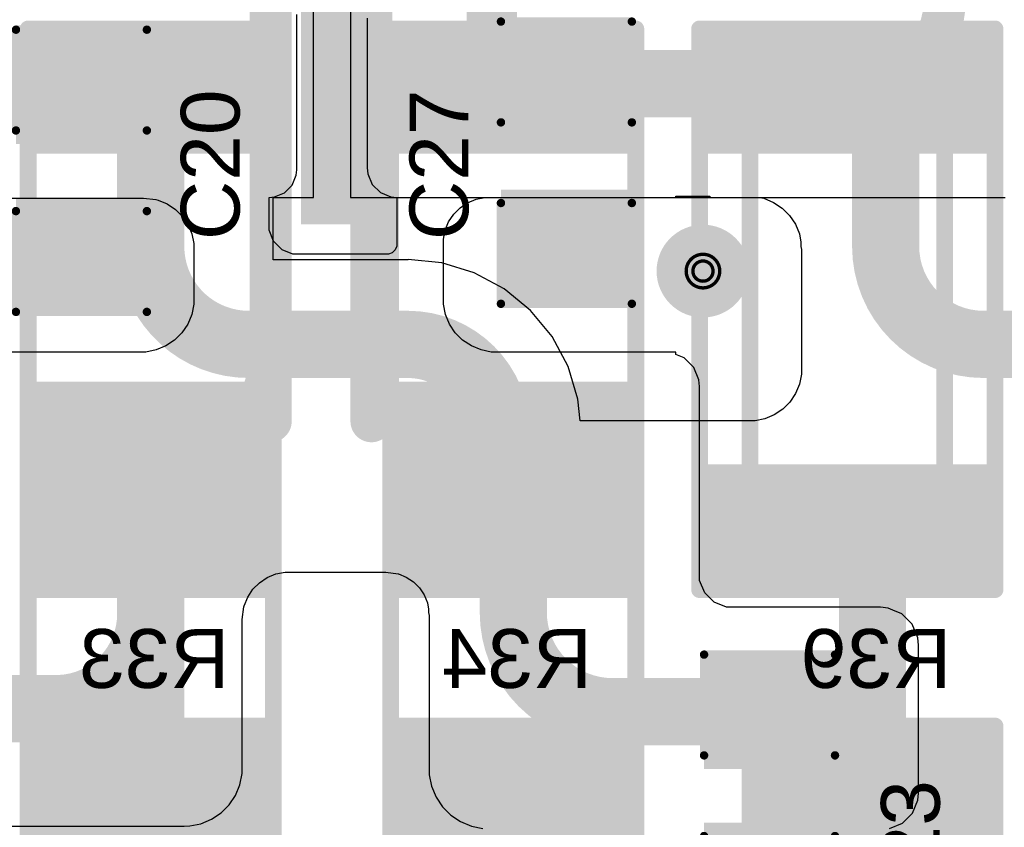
# Model space of a CAD drawing. Header units: inches. Extents: x 0 to 11.2, y -0.2 to 5.5.
# Tile 46 of 57: x 1.984 to 2.571, y 1.772 to 2.253. Entities that reach past the tile are written whole.
import ezdxf

# ---------------------------------------------------------------- set-up
doc = ezdxf.new("R2010")
doc.units = ezdxf.units.IN
doc.header["$MEASUREMENT"] = 0
for name, color, linetype in [('Bottom Layer', 5, 'Continuous'), ('Bottom Overlay', 54, 'Continuous'), ('Bottom Paste', 16, 'Continuous'), ('Bottom Solder', 6, 'Continuous'), ('Drill Drawing', 1, 'Continuous'), ('Top Layer', 1, 'Continuous'), ('Top Overlay', 2, 'Continuous'), ('Top Paste', 8, 'Continuous'), ('Top Solder', 216, 'Continuous'), ('Via Holes', 16, 'Continuous')]:
    doc.layers.add(name, color=color, linetype=linetype)
doc.styles.add('Arial', font='txt', dxfattribs={"height": 0.2})

# ---------------------------------------------------------------- blocks, each defined once
blk = doc.blocks.new('RES_2512_12')
at = {"layer": 'Top Layer'}
for points in [[(-0.15944875, 0.06692915), (-0.09645665, 0.06692915), (-0.09645665, -0.06692915), (-0.15944875, -0.06692915)], [(0.09645675, 0.06692915), (0.15944885, 0.06692915), (0.15944885, -0.06692915), (0.09645675, -0.06692915)]]:
    blk.add_hatch(color=1, dxfattribs=at).paths.add_polyline_path(points)
at = {"layer": 'Top Paste'}
for points in [[(-0.15944875, 0.06692915), (-0.09645665, 0.06692915), (-0.09645665, -0.06692915), (-0.15944875, -0.06692915)], [(0.09645675, 0.06692915), (0.15944885, 0.06692915), (0.15944885, -0.06692915), (0.09645675, -0.06692915)]]:
    blk.add_hatch(color=8, dxfattribs=at).paths.add_polyline_path(points)
at = {"layer": 'Top Solder'}
for points in [[(-0.16344875, 0.07092915), (-0.09245665, 0.07092915), (-0.09245665, -0.07092915), (-0.16344875, -0.07092915)], [(0.09245675, 0.07092915), (0.16344885, 0.07092915), (0.16344885, -0.07092915), (0.09245675, -0.07092915)]]:
    blk.add_hatch(color=216, dxfattribs=at).paths.add_polyline_path(points)
at = {"layer": 'Top Overlay', "const_width": 0.01}
for points in [[(-0.167, 0.073), (-0.167, -0.073)], [(-0.167, 0.073), (0.1667936, 0.073)], [(0.1667936, 0.073), (0.1667936, -0.073)], [(-0.167, -0.073), (0.1667936, -0.073)]]:
    blk.add_lwpolyline(points, dxfattribs=at)
at = {"layer": 'Top Overlay', "const_width": 0.005}
for points in [[(-0.1695, 0.073, 1), (-0.1645, 0.073, 1)], [(-0.1695, 0.073, 1), (-0.1645, 0.073, 1)], [(0.1642936, 0.073, 1), (0.1692936, 0.073, 1)], [(0.1642936, 0.073, 1), (0.1692936, 0.073, 1)], [(-0.1695, -0.073, 1), (-0.1645, -0.073, 1)], [(-0.1695, -0.073, 1), (-0.1645, -0.073, 1)], [(0.1642936, -0.073, 1), (0.1692936, -0.073, 1)], [(0.1642936, -0.073, 1), (0.1692936, -0.073, 1)]]:
    blk.add_lwpolyline(points, format="xyb", close=True, dxfattribs=at)
blk = doc.blocks.new('RES_2512_B_15')
at = {"layer": 'Bottom Layer'}
for points in [[(-0.15944875, 0.06692915), (-0.09645665, 0.06692915), (-0.09645665, -0.06692915), (-0.15944875, -0.06692915)], [(0.09645675, 0.06692915), (0.15944885, 0.06692915), (0.15944885, -0.06692915), (0.09645675, -0.06692915)]]:
    blk.add_hatch(color=5, dxfattribs=at).paths.add_polyline_path(points)
at = {"layer": 'Bottom Paste'}
for points in [[(-0.15944875, 0.06692915), (-0.09645665, 0.06692915), (-0.09645665, -0.06692915), (-0.15944875, -0.06692915)], [(0.09645675, 0.06692915), (0.15944885, 0.06692915), (0.15944885, -0.06692915), (0.09645675, -0.06692915)]]:
    blk.add_hatch(color=16, dxfattribs=at).paths.add_polyline_path(points)
at = {"layer": 'Bottom Solder'}
for points in [[(-0.16344875, 0.07092915), (-0.09245665, 0.07092915), (-0.09245665, -0.07092915), (-0.16344875, -0.07092915)], [(0.09245675, 0.07092915), (0.16344885, 0.07092915), (0.16344885, -0.07092915), (0.09245675, -0.07092915)]]:
    blk.add_hatch(color=6, dxfattribs=at).paths.add_polyline_path(points)
at = {"layer": 'Bottom Overlay', "const_width": 0.01}
for points in [[(-0.167, 0.073), (-0.167, -0.073)], [(-0.167, 0.073), (0.1667936, 0.073)], [(0.1667936, 0.073), (0.1667936, -0.073)], [(-0.167, -0.073), (0.1667936, -0.073)]]:
    blk.add_lwpolyline(points, dxfattribs=at)
at = {"layer": 'Bottom Overlay', "const_width": 0.005}
for points in [[(-0.1695, 0.073, 1), (-0.1645, 0.073, 1)], [(-0.1695, 0.073, 1), (-0.1645, 0.073, 1)], [(0.1642936, 0.073, 1), (0.1692936, 0.073, 1)], [(0.1642936, 0.073, 1), (0.1692936, 0.073, 1)], [(-0.1695, -0.073, 1), (-0.1645, -0.073, 1)], [(-0.1695, -0.073, 1), (-0.1645, -0.073, 1)], [(0.1642936, -0.073, 1), (0.1692936, -0.073, 1)], [(0.1642936, -0.073, 1), (0.1692936, -0.073, 1)]]:
    blk.add_lwpolyline(points, format="xyb", close=True, dxfattribs=at)
blk = doc.blocks.new('RES_2512_B_16')
at = {"layer": 'Bottom Layer'}
for points in [[(-0.15944875, 0.06692915), (-0.09645665, 0.06692915), (-0.09645665, -0.06692915), (-0.15944875, -0.06692915)], [(0.09645675, 0.06692915), (0.15944885, 0.06692915), (0.15944885, -0.06692915), (0.09645675, -0.06692915)]]:
    blk.add_hatch(color=5, dxfattribs=at).paths.add_polyline_path(points)
at = {"layer": 'Bottom Paste'}
for points in [[(-0.15944875, 0.06692915), (-0.09645665, 0.06692915), (-0.09645665, -0.06692915), (-0.15944875, -0.06692915)], [(0.09645675, 0.06692915), (0.15944885, 0.06692915), (0.15944885, -0.06692915), (0.09645675, -0.06692915)]]:
    blk.add_hatch(color=16, dxfattribs=at).paths.add_polyline_path(points)
at = {"layer": 'Bottom Solder'}
for points in [[(-0.16344875, 0.07092915), (-0.09245665, 0.07092915), (-0.09245665, -0.07092915), (-0.16344875, -0.07092915)], [(0.09245675, 0.07092915), (0.16344885, 0.07092915), (0.16344885, -0.07092915), (0.09245675, -0.07092915)]]:
    blk.add_hatch(color=6, dxfattribs=at).paths.add_polyline_path(points)
at = {"layer": 'Bottom Overlay', "const_width": 0.01}
for points in [[(-0.167, 0.073), (-0.167, -0.073)], [(-0.167, 0.073), (0.1667936, 0.073)], [(0.1667936, 0.073), (0.1667936, -0.073)], [(-0.167, -0.073), (0.1667936, -0.073)]]:
    blk.add_lwpolyline(points, dxfattribs=at)
at = {"layer": 'Bottom Overlay', "const_width": 0.005}
for points in [[(-0.1695, 0.073, 1), (-0.1645, 0.073, 1)], [(-0.1695, 0.073, 1), (-0.1645, 0.073, 1)], [(0.1642936, 0.073, 1), (0.1692936, 0.073, 1)], [(0.1642936, 0.073, 1), (0.1692936, 0.073, 1)], [(-0.1695, -0.073, 1), (-0.1645, -0.073, 1)], [(-0.1695, -0.073, 1), (-0.1645, -0.073, 1)], [(0.1642936, -0.073, 1), (0.1692936, -0.073, 1)], [(0.1642936, -0.073, 1), (0.1692936, -0.073, 1)]]:
    blk.add_lwpolyline(points, format="xyb", close=True, dxfattribs=at)
blk = doc.blocks.new('RES_2512_18')
at = {"layer": 'Top Layer'}
for points in [[(-0.15944875, 0.06692915), (-0.09645665, 0.06692915), (-0.09645665, -0.06692915), (-0.15944875, -0.06692915)], [(0.09645675, 0.06692915), (0.15944885, 0.06692915), (0.15944885, -0.06692915), (0.09645675, -0.06692915)]]:
    blk.add_hatch(color=1, dxfattribs=at).paths.add_polyline_path(points)
at = {"layer": 'Top Paste'}
for points in [[(-0.15944875, 0.06692915), (-0.09645665, 0.06692915), (-0.09645665, -0.06692915), (-0.15944875, -0.06692915)], [(0.09645675, 0.06692915), (0.15944885, 0.06692915), (0.15944885, -0.06692915), (0.09645675, -0.06692915)]]:
    blk.add_hatch(color=8, dxfattribs=at).paths.add_polyline_path(points)
at = {"layer": 'Top Solder'}
for points in [[(-0.16344875, 0.07092915), (-0.09245665, 0.07092915), (-0.09245665, -0.07092915), (-0.16344875, -0.07092915)], [(0.09245675, 0.07092915), (0.16344885, 0.07092915), (0.16344885, -0.07092915), (0.09245675, -0.07092915)]]:
    blk.add_hatch(color=216, dxfattribs=at).paths.add_polyline_path(points)
at = {"layer": 'Top Overlay', "const_width": 0.01}
for points in [[(-0.167, 0.073), (0.1667936, 0.073)], [(-0.167, 0.073), (-0.167, -0.073)], [(0.1667936, 0.073), (0.1667936, -0.073)], [(-0.167, -0.073), (0.1667936, -0.073)]]:
    blk.add_lwpolyline(points, dxfattribs=at)
at = {"layer": 'Top Overlay', "const_width": 0.005}
for points in [[(-0.1695, 0.073, 1), (-0.1645, 0.073, 1)], [(-0.1695, 0.073, 1), (-0.1645, 0.073, 1)], [(0.1642936, 0.073, 1), (0.1692936, 0.073, 1)], [(0.1642936, 0.073, 1), (0.1692936, 0.073, 1)], [(-0.1695, -0.073, 1), (-0.1645, -0.073, 1)], [(-0.1695, -0.073, 1), (-0.1645, -0.073, 1)], [(0.1642936, -0.073, 1), (0.1692936, -0.073, 1)], [(0.1642936, -0.073, 1), (0.1692936, -0.073, 1)]]:
    blk.add_lwpolyline(points, format="xyb", close=True, dxfattribs=at)
blk = doc.blocks.new('RES_2512_19')
at = {"layer": 'Top Layer'}
for points in [[(-0.15944875, 0.06692915), (-0.09645665, 0.06692915), (-0.09645665, -0.06692915), (-0.15944875, -0.06692915)], [(0.09645675, 0.06692915), (0.15944885, 0.06692915), (0.15944885, -0.06692915), (0.09645675, -0.06692915)]]:
    blk.add_hatch(color=1, dxfattribs=at).paths.add_polyline_path(points)
at = {"layer": 'Top Paste'}
for points in [[(-0.15944875, 0.06692915), (-0.09645665, 0.06692915), (-0.09645665, -0.06692915), (-0.15944875, -0.06692915)], [(0.09645675, 0.06692915), (0.15944885, 0.06692915), (0.15944885, -0.06692915), (0.09645675, -0.06692915)]]:
    blk.add_hatch(color=8, dxfattribs=at).paths.add_polyline_path(points)
at = {"layer": 'Top Solder'}
for points in [[(-0.16344875, 0.07092915), (-0.09245665, 0.07092915), (-0.09245665, -0.07092915), (-0.16344875, -0.07092915)], [(0.09245675, 0.07092915), (0.16344885, 0.07092915), (0.16344885, -0.07092915), (0.09245675, -0.07092915)]]:
    blk.add_hatch(color=216, dxfattribs=at).paths.add_polyline_path(points)
at = {"layer": 'Top Overlay', "const_width": 0.01}
for points in [[(-0.167, 0.073), (0.1667936, 0.073)], [(-0.167, 0.073), (-0.167, -0.073)], [(0.1667936, 0.073), (0.1667936, -0.073)], [(-0.167, -0.073), (0.1667936, -0.073)]]:
    blk.add_lwpolyline(points, dxfattribs=at)
at = {"layer": 'Top Overlay', "const_width": 0.005}
for points in [[(-0.1695, 0.073, 1), (-0.1645, 0.073, 1)], [(-0.1695, 0.073, 1), (-0.1645, 0.073, 1)], [(0.1642936, 0.073, 1), (0.1692936, 0.073, 1)], [(0.1642936, 0.073, 1), (0.1692936, 0.073, 1)], [(-0.1695, -0.073, 1), (-0.1645, -0.073, 1)], [(-0.1695, -0.073, 1), (-0.1645, -0.073, 1)], [(0.1642936, -0.073, 1), (0.1692936, -0.073, 1)], [(0.1642936, -0.073, 1), (0.1692936, -0.073, 1)]]:
    blk.add_lwpolyline(points, format="xyb", close=True, dxfattribs=at)
blk = doc.blocks.new('RES_2512_B_20')
at = {"layer": 'Bottom Layer'}
for points in [[(-0.15944875, 0.06692915), (-0.09645665, 0.06692915), (-0.09645665, -0.06692915), (-0.15944875, -0.06692915)], [(0.09645675, 0.06692915), (0.15944885, 0.06692915), (0.15944885, -0.06692915), (0.09645675, -0.06692915)]]:
    blk.add_hatch(color=5, dxfattribs=at).paths.add_polyline_path(points)
at = {"layer": 'Bottom Paste'}
for points in [[(-0.15944875, 0.06692915), (-0.09645665, 0.06692915), (-0.09645665, -0.06692915), (-0.15944875, -0.06692915)], [(0.09645675, 0.06692915), (0.15944885, 0.06692915), (0.15944885, -0.06692915), (0.09645675, -0.06692915)]]:
    blk.add_hatch(color=16, dxfattribs=at).paths.add_polyline_path(points)
at = {"layer": 'Bottom Solder'}
for points in [[(-0.16344875, 0.07092915), (-0.09245665, 0.07092915), (-0.09245665, -0.07092915), (-0.16344875, -0.07092915)], [(0.09245675, 0.07092915), (0.16344885, 0.07092915), (0.16344885, -0.07092915), (0.09245675, -0.07092915)]]:
    blk.add_hatch(color=6, dxfattribs=at).paths.add_polyline_path(points)
at = {"layer": 'Bottom Overlay', "const_width": 0.01}
for points in [[(-0.167, 0.073), (-0.167, -0.073)], [(-0.167, 0.073), (0.1667936, 0.073)], [(0.1667936, 0.073), (0.1667936, -0.073)], [(-0.167, -0.073), (0.1667936, -0.073)]]:
    blk.add_lwpolyline(points, dxfattribs=at)
at = {"layer": 'Bottom Overlay', "const_width": 0.005}
for points in [[(-0.1695, 0.073, 1), (-0.1645, 0.073, 1)], [(-0.1695, 0.073, 1), (-0.1645, 0.073, 1)], [(0.1642936, 0.073, 1), (0.1692936, 0.073, 1)], [(0.1642936, 0.073, 1), (0.1692936, 0.073, 1)], [(-0.1695, -0.073, 1), (-0.1645, -0.073, 1)], [(-0.1695, -0.073, 1), (-0.1645, -0.073, 1)], [(0.1642936, -0.073, 1), (0.1692936, -0.073, 1)], [(0.1642936, -0.073, 1), (0.1692936, -0.073, 1)]]:
    blk.add_lwpolyline(points, format="xyb", close=True, dxfattribs=at)
blk = doc.blocks.new('RES_2512_B_21')
at = {"layer": 'Bottom Layer'}
for points in [[(-0.15944875, 0.06692915), (-0.09645665, 0.06692915), (-0.09645665, -0.06692915), (-0.15944875, -0.06692915)], [(0.09645675, 0.06692915), (0.15944885, 0.06692915), (0.15944885, -0.06692915), (0.09645675, -0.06692915)]]:
    blk.add_hatch(color=5, dxfattribs=at).paths.add_polyline_path(points)
at = {"layer": 'Bottom Paste'}
for points in [[(-0.15944875, 0.06692915), (-0.09645665, 0.06692915), (-0.09645665, -0.06692915), (-0.15944875, -0.06692915)], [(0.09645675, 0.06692915), (0.15944885, 0.06692915), (0.15944885, -0.06692915), (0.09645675, -0.06692915)]]:
    blk.add_hatch(color=16, dxfattribs=at).paths.add_polyline_path(points)
at = {"layer": 'Bottom Solder'}
for points in [[(-0.16344875, 0.07092915), (-0.09245665, 0.07092915), (-0.09245665, -0.07092915), (-0.16344875, -0.07092915)], [(0.09245675, 0.07092915), (0.16344885, 0.07092915), (0.16344885, -0.07092915), (0.09245675, -0.07092915)]]:
    blk.add_hatch(color=6, dxfattribs=at).paths.add_polyline_path(points)
at = {"layer": 'Bottom Overlay', "const_width": 0.01}
for points in [[(-0.167, 0.073), (0.1667936, 0.073)], [(-0.167, 0.073), (-0.167, -0.073)], [(0.1667936, 0.073), (0.1667936, -0.073)], [(-0.167, -0.073), (0.1667936, -0.073)]]:
    blk.add_lwpolyline(points, dxfattribs=at)
at = {"layer": 'Bottom Overlay', "const_width": 0.005}
for points in [[(-0.1695, 0.073, 1), (-0.1645, 0.073, 1)], [(-0.1695, 0.073, 1), (-0.1645, 0.073, 1)], [(0.1642936, 0.073, 1), (0.1692936, 0.073, 1)], [(0.1642936, 0.073, 1), (0.1692936, 0.073, 1)], [(-0.1695, -0.073, 1), (-0.1645, -0.073, 1)], [(-0.1695, -0.073, 1), (-0.1645, -0.073, 1)], [(0.1642936, -0.073, 1), (0.1692936, -0.073, 1)], [(0.1642936, -0.073, 1), (0.1692936, -0.073, 1)]]:
    blk.add_lwpolyline(points, format="xyb", close=True, dxfattribs=at)
blk = doc.blocks.new('RES_2512_B_22')
at = {"layer": 'Bottom Layer'}
for points in [[(-0.15944875, 0.06692915), (-0.09645665, 0.06692915), (-0.09645665, -0.06692915), (-0.15944875, -0.06692915)], [(0.09645675, 0.06692915), (0.15944885, 0.06692915), (0.15944885, -0.06692915), (0.09645675, -0.06692915)]]:
    blk.add_hatch(color=5, dxfattribs=at).paths.add_polyline_path(points)
at = {"layer": 'Bottom Paste'}
for points in [[(-0.15944875, 0.06692915), (-0.09645665, 0.06692915), (-0.09645665, -0.06692915), (-0.15944875, -0.06692915)], [(0.09645675, 0.06692915), (0.15944885, 0.06692915), (0.15944885, -0.06692915), (0.09645675, -0.06692915)]]:
    blk.add_hatch(color=16, dxfattribs=at).paths.add_polyline_path(points)
at = {"layer": 'Bottom Solder'}
for points in [[(-0.16344875, 0.07092915), (-0.09245665, 0.07092915), (-0.09245665, -0.07092915), (-0.16344875, -0.07092915)], [(0.09245675, 0.07092915), (0.16344885, 0.07092915), (0.16344885, -0.07092915), (0.09245675, -0.07092915)]]:
    blk.add_hatch(color=6, dxfattribs=at).paths.add_polyline_path(points)
at = {"layer": 'Bottom Overlay', "const_width": 0.01}
for points in [[(-0.167, 0.073), (0.1667936, 0.073)], [(-0.167, 0.073), (-0.167, -0.073)], [(0.1667936, 0.073), (0.1667936, -0.073)], [(-0.167, -0.073), (0.1667936, -0.073)]]:
    blk.add_lwpolyline(points, dxfattribs=at)
at = {"layer": 'Bottom Overlay', "const_width": 0.005}
for points in [[(-0.1695, 0.073, 1), (-0.1645, 0.073, 1)], [(-0.1695, 0.073, 1), (-0.1645, 0.073, 1)], [(0.1642936, 0.073, 1), (0.1692936, 0.073, 1)], [(0.1642936, 0.073, 1), (0.1692936, 0.073, 1)], [(-0.1695, -0.073, 1), (-0.1645, -0.073, 1)], [(-0.1695, -0.073, 1), (-0.1645, -0.073, 1)], [(0.1642936, -0.073, 1), (0.1692936, -0.073, 1)], [(0.1642936, -0.073, 1), (0.1692936, -0.073, 1)]]:
    blk.add_lwpolyline(points, format="xyb", close=True, dxfattribs=at)
blk = doc.blocks.new('RES_2512_B_23')
at = {"layer": 'Bottom Layer'}
for points in [[(-0.15944875, 0.06692915), (-0.09645665, 0.06692915), (-0.09645665, -0.06692915), (-0.15944875, -0.06692915)], [(0.09645675, 0.06692915), (0.15944885, 0.06692915), (0.15944885, -0.06692915), (0.09645675, -0.06692915)]]:
    blk.add_hatch(color=5, dxfattribs=at).paths.add_polyline_path(points)
at = {"layer": 'Bottom Paste'}
for points in [[(-0.15944875, 0.06692915), (-0.09645665, 0.06692915), (-0.09645665, -0.06692915), (-0.15944875, -0.06692915)], [(0.09645675, 0.06692915), (0.15944885, 0.06692915), (0.15944885, -0.06692915), (0.09645675, -0.06692915)]]:
    blk.add_hatch(color=16, dxfattribs=at).paths.add_polyline_path(points)
at = {"layer": 'Bottom Solder'}
for points in [[(-0.16344875, 0.07092915), (-0.09245665, 0.07092915), (-0.09245665, -0.07092915), (-0.16344875, -0.07092915)], [(0.09245675, 0.07092915), (0.16344885, 0.07092915), (0.16344885, -0.07092915), (0.09245675, -0.07092915)]]:
    blk.add_hatch(color=6, dxfattribs=at).paths.add_polyline_path(points)
at = {"layer": 'Bottom Overlay', "const_width": 0.01}
for points in [[(-0.167, 0.073), (-0.167, -0.073)], [(-0.167, 0.073), (0.1667936, 0.073)], [(0.1667936, 0.073), (0.1667936, -0.073)], [(-0.167, -0.073), (0.1667936, -0.073)]]:
    blk.add_lwpolyline(points, dxfattribs=at)
at = {"layer": 'Bottom Overlay', "const_width": 0.005}
for points in [[(-0.1695, 0.073, 1), (-0.1645, 0.073, 1)], [(-0.1695, 0.073, 1), (-0.1645, 0.073, 1)], [(0.1642936, 0.073, 1), (0.1692936, 0.073, 1)], [(0.1642936, 0.073, 1), (0.1692936, 0.073, 1)], [(-0.1695, -0.073, 1), (-0.1645, -0.073, 1)], [(-0.1695, -0.073, 1), (-0.1645, -0.073, 1)], [(0.1642936, -0.073, 1), (0.1692936, -0.073, 1)], [(0.1642936, -0.073, 1), (0.1692936, -0.073, 1)]]:
    blk.add_lwpolyline(points, format="xyb", close=True, dxfattribs=at)
blk = doc.blocks.new('C___1206_58')
at = {"layer": 'Top Layer'}
for points in [[(-0.0799999, 0.035), (-0.0199999, 0.035), (-0.0199999, -0.035), (-0.0799999, -0.035)], [(0.0199999, 0.035), (0.0799999, 0.035), (0.0799999, -0.035), (0.0199999, -0.035)]]:
    blk.add_hatch(color=1, dxfattribs=at).paths.add_polyline_path(points)
at = {"layer": 'Top Paste'}
for points in [[(-0.0799999, 0.035), (-0.0199999, 0.035), (-0.0199999, -0.035), (-0.0799999, -0.035)], [(0.0199999, 0.035), (0.0799999, 0.035), (0.0799999, -0.035), (0.0199999, -0.035)]]:
    blk.add_hatch(color=8, dxfattribs=at).paths.add_polyline_path(points)
at = {"layer": 'Top Solder'}
for points in [[(-0.0839999, 0.039), (-0.0159999, 0.039), (-0.0159999, -0.039), (-0.0839999, -0.039)], [(0.0159999, 0.039), (0.0839999, 0.039), (0.0839999, -0.039), (0.0159999, -0.039)]]:
    blk.add_hatch(color=216, dxfattribs=at).paths.add_polyline_path(points)
at = {"layer": 'Top Overlay', "const_width": 0.005}
for points in [[(-0.084, 0.039), (-0.084, -0.039)], [(-0.084, 0.039), (-0.024, 0.039)], [(0.024, 0.039), (0.084, 0.039)], [(0.084, 0.039), (0.084, -0.039)], [(-0.084, -0.039), (-0.024, -0.039)], [(0.024, -0.039), (0.084, -0.039)]]:
    blk.add_lwpolyline(points, dxfattribs=at)
at = {"layer": 'Top Overlay', "const_width": 0.0025}
for points in [[(-0.08525, 0.039, 1), (-0.08275, 0.039, 1)], [(-0.08525, 0.039, 1), (-0.08275, 0.039, 1)], [(-0.02525, 0.039, 1), (-0.02275, 0.039, 1)], [(0.02275, 0.039, 1), (0.02525, 0.039, 1)], [(0.08275, 0.039, 1), (0.08525, 0.039, 1)], [(0.08275, 0.039, 1), (0.08525, 0.039, 1)], [(-0.08525, -0.039, 1), (-0.08275, -0.039, 1)], [(-0.08525, -0.039, 1), (-0.08275, -0.039, 1)], [(-0.02525, -0.039, 1), (-0.02275, -0.039, 1)], [(0.02275, -0.039, 1), (0.02525, -0.039, 1)], [(0.08275, -0.039, 1), (0.08525, -0.039, 1)], [(0.08275, -0.039, 1), (0.08525, -0.039, 1)]]:
    blk.add_lwpolyline(points, format="xyb", close=True, dxfattribs=at)
blk = doc.blocks.new('C___1206_62')
at = {"layer": 'Top Layer'}
for points in [[(-0.0799999, 0.035), (-0.0199999, 0.035), (-0.0199999, -0.035), (-0.0799999, -0.035)], [(0.0199999, 0.035), (0.0799999, 0.035), (0.0799999, -0.035), (0.0199999, -0.035)]]:
    blk.add_hatch(color=1, dxfattribs=at).paths.add_polyline_path(points)
at = {"layer": 'Top Paste'}
for points in [[(-0.0799999, 0.035), (-0.0199999, 0.035), (-0.0199999, -0.035), (-0.0799999, -0.035)], [(0.0199999, 0.035), (0.0799999, 0.035), (0.0799999, -0.035), (0.0199999, -0.035)]]:
    blk.add_hatch(color=8, dxfattribs=at).paths.add_polyline_path(points)
at = {"layer": 'Top Solder'}
for points in [[(-0.0839999, 0.039), (-0.0159999, 0.039), (-0.0159999, -0.039), (-0.0839999, -0.039)], [(0.0159999, 0.039), (0.0839999, 0.039), (0.0839999, -0.039), (0.0159999, -0.039)]]:
    blk.add_hatch(color=216, dxfattribs=at).paths.add_polyline_path(points)
at = {"layer": 'Top Overlay', "const_width": 0.005}
for points in [[(-0.084, 0.039), (-0.024, 0.039)], [(-0.084, 0.039), (-0.084, -0.039)], [(0.024, 0.039), (0.084, 0.039)], [(0.084, 0.039), (0.084, -0.039)], [(-0.084, -0.039), (-0.024, -0.039)], [(0.024, -0.039), (0.084, -0.039)]]:
    blk.add_lwpolyline(points, dxfattribs=at)
at = {"layer": 'Top Overlay', "const_width": 0.0025}
for points in [[(-0.08525, 0.039, 1), (-0.08275, 0.039, 1)], [(-0.08525, 0.039, 1), (-0.08275, 0.039, 1)], [(-0.02525, 0.039, 1), (-0.02275, 0.039, 1)], [(0.02275, 0.039, 1), (0.02525, 0.039, 1)], [(0.08275, 0.039, 1), (0.08525, 0.039, 1)], [(0.08275, 0.039, 1), (0.08525, 0.039, 1)], [(-0.08525, -0.039, 1), (-0.08275, -0.039, 1)], [(-0.08525, -0.039, 1), (-0.08275, -0.039, 1)], [(-0.02525, -0.039, 1), (-0.02275, -0.039, 1)], [(0.02275, -0.039, 1), (0.02525, -0.039, 1)], [(0.08275, -0.039, 1), (0.08525, -0.039, 1)], [(0.08275, -0.039, 1), (0.08525, -0.039, 1)]]:
    blk.add_lwpolyline(points, format="xyb", close=True, dxfattribs=at)
blk = doc.blocks.new('C___1206_65')
at = {"layer": 'Top Layer'}
for points in [[(-0.0799999, 0.035), (-0.0199999, 0.035), (-0.0199999, -0.035), (-0.0799999, -0.035)], [(0.0199999, 0.035), (0.0799999, 0.035), (0.0799999, -0.035), (0.0199999, -0.035)]]:
    blk.add_hatch(color=1, dxfattribs=at).paths.add_polyline_path(points)
at = {"layer": 'Top Paste'}
for points in [[(-0.0799999, 0.035), (-0.0199999, 0.035), (-0.0199999, -0.035), (-0.0799999, -0.035)], [(0.0199999, 0.035), (0.0799999, 0.035), (0.0799999, -0.035), (0.0199999, -0.035)]]:
    blk.add_hatch(color=8, dxfattribs=at).paths.add_polyline_path(points)
at = {"layer": 'Top Solder'}
for points in [[(-0.0839999, 0.039), (-0.0159999, 0.039), (-0.0159999, -0.039), (-0.0839999, -0.039)], [(0.0159999, 0.039), (0.0839999, 0.039), (0.0839999, -0.039), (0.0159999, -0.039)]]:
    blk.add_hatch(color=216, dxfattribs=at).paths.add_polyline_path(points)
at = {"layer": 'Top Overlay', "const_width": 0.005}
for points in [[(-0.084, 0.039), (-0.024, 0.039)], [(-0.084, 0.039), (-0.084, -0.039)], [(0.024, 0.039), (0.084, 0.039)], [(0.084, 0.039), (0.084, -0.039)], [(-0.084, -0.039), (-0.024, -0.039)], [(0.024, -0.039), (0.084, -0.039)]]:
    blk.add_lwpolyline(points, dxfattribs=at)
at = {"layer": 'Top Overlay', "const_width": 0.0025}
for points in [[(-0.08525, 0.039, 1), (-0.08275, 0.039, 1)], [(-0.08525, 0.039, 1), (-0.08275, 0.039, 1)], [(-0.02525, 0.039, 1), (-0.02275, 0.039, 1)], [(0.02275, 0.039, 1), (0.02525, 0.039, 1)], [(0.08275, 0.039, 1), (0.08525, 0.039, 1)], [(0.08275, 0.039, 1), (0.08525, 0.039, 1)], [(-0.08525, -0.039, 1), (-0.08275, -0.039, 1)], [(-0.08525, -0.039, 1), (-0.08275, -0.039, 1)], [(-0.02525, -0.039, 1), (-0.02275, -0.039, 1)], [(0.02275, -0.039, 1), (0.02525, -0.039, 1)], [(0.08275, -0.039, 1), (0.08525, -0.039, 1)], [(0.08275, -0.039, 1), (0.08525, -0.039, 1)]]:
    blk.add_lwpolyline(points, format="xyb", close=True, dxfattribs=at)

msp = doc.modelspace()

# ---------------------------------------------------------------- hatches: boundary and pattern name
at = {"layer": 'Bottom Layer'}
msp.add_hatch(color=5, dxfattribs=at).paths.add_polyline_path([(2.1516833, 2.1309705), (2.1936533, 2.1309705), (2.1936533, 2.2816387), (2.1516833, 2.2816387)])
h = msp.add_hatch(color=5, dxfattribs=at)
edge = h.paths.add_edge_path()
edge.add_arc((2.3911613, 2.1031718), 0.023622, 0, 360)
at = {"layer": 'Bottom Solder'}
h = msp.add_hatch(color=6, dxfattribs=at)
edge = h.paths.add_edge_path()
edge.add_arc((2.3911613, 2.1031718), 0.027622, 0, 360)
at = {"layer": 'Top Layer'}
h = msp.add_hatch(color=1, dxfattribs=at)
edge = h.paths.add_edge_path()
edge.add_arc((2.3911613, 2.1031718), 0.023622, 0, 360)
at = {"layer": 'Top Solder'}
h = msp.add_hatch(color=216, dxfattribs=at)
edge = h.paths.add_edge_path()
edge.add_arc((2.3911613, 2.1031718), 0.027622, 0, 360)
at = {"layer": 'Via Holes'}
h = msp.add_hatch(color=7, dxfattribs=at)
edge = h.paths.add_edge_path()
edge.add_arc((2.3911613, 2.1031718), 0.011811, 0, 360)

# ---------------------------------------------------------------- linework, layer by layer
at = {"layer": 'Bottom Layer'}
for p, q in [((2.1590879, 2.1469958), (2.1590879, 2.2699878)), ((2.181231, 2.2699918), (2.181231, 2.1469998)), ((2.1491833, 2.1635203), (2.1491833, 2.2559633)), ((2.1911534, 2.2537638), (2.1911534, 2.1645773)), ((2.1911534, 2.1645773), (2.1914911, 2.161148)), ((2.1463983, 2.1543397), (2.1488657, 2.1602964)), ((2.1488657, 2.1602964), (2.1491831, 2.1635202)), ((2.1491831, 2.1635202), (2.1491833, 2.1635203)), ((2.1491833, 2.1635203), (2.1491833, 2.1635203)), ((2.1914911, 2.161148), (2.1941157, 2.1548117)), ((2.1418392, 2.1497806), (2.1463983, 2.1543397)), ((2.1941157, 2.1548117), (2.1989653, 2.1499621)), ((2.1326587, 2.1469958), (2.1358825, 2.1473132)), ((2.1326588, 2.1309705), (2.1326587, 2.1469958)), ((2.1351588, 2.1099632), (2.1351588, 2.1469958)), ((2.1351588, 2.1469958), (2.1590879, 2.1469958)), ((2.1358825, 2.1473132), (2.1418392, 2.1497806)), ((2.181231, 2.1469998), (2.3750892, 2.1469998)), ((2.1989653, 2.1499621), (2.2053016, 2.1473375)), ((2.2053016, 2.1473375), (2.2087309, 2.1469998)), ((2.2087309, 2.1469998), (2.2087307, 2.1192425)), ((2.2087309, 2.1469998), (2.2087309, 2.1469998)), ((2.3750892, 2.1469998), (2.3750892, 2.1477031)), ((2.3750892, 2.1477031), (2.395231, 2.1477031)), ((2.395231, 2.1477031), (2.395231, 2.1469998)), ((2.395231, 2.1469998), (2.4247881, 2.1469998)), ((2.4247881, 2.1469998), (2.4273721, 2.1464858)), ((2.4273721, 2.1464858), (2.4331367, 2.144098)), ((2.4331367, 2.144098), (2.4383248, 2.1406314)), ((2.4383248, 2.1406314), (2.4427368, 2.1362194)), ((2.4427368, 2.1362194), (2.4462034, 2.1310313)), ((2.1326587, 2.12743), (2.1326588, 2.1309704)), ((2.1326588, 2.1309704), (2.1326588, 2.1309705)), ((2.4462034, 2.1310313), (2.4485912, 2.1252667)), ((2.1353684, 2.1208882), (2.1326587, 2.12743)), ((2.4485912, 2.1252667), (2.4495686, 2.120353)), ((2.1403752, 2.1158814), (2.1353684, 2.1208882)), ((2.2087309, 2.1180349), (2.2078068, 2.1158035)), ((2.2087307, 2.1192425), (2.2087309, 2.1180349)), ((2.4495686, 2.120353), (2.4495686, 2.1178497)), ((2.4495686, 2.1178497), (2.4498085, 2.1160275)), ((2.146917, 2.1131717), (2.1403752, 2.1158814)), ((2.1504574, 2.1131718), (2.146917, 2.1131717)), ((2.2026601, 2.1131718), (2.1504574, 2.1131718)), ((2.2038676, 2.1131716), (2.20266, 2.1131718)), ((2.20266, 2.1131718), (2.2026601, 2.1131718)), ((2.206099, 2.1140957), (2.2038676, 2.1131716)), ((2.2078068, 2.1158035), (2.206099, 2.1140957)), ((2.4498085, 2.1160275), (2.4498084, 2.0417161)), ((2.2154474, 2.1099632), (2.1351588, 2.1099632)), ((2.2355824, 2.1080457), (2.2154474, 2.1100288)), ((2.2154474, 2.1100288), (2.2154474, 2.1099632)), ((2.2549435, 2.1021725), (2.2355824, 2.1080457)), ((2.2727869, 2.092635), (2.2549435, 2.1021725)), ((2.2884268, 2.0797998), (2.2727869, 2.092635)), ((2.301262, 2.0641599), (2.2884268, 2.0797998)), ((2.3107995, 2.0463165), (2.301262, 2.0641599)), ((2.3166727, 2.0269554), (2.3107995, 2.0463165)), ((2.4498084, 2.0417161), (2.4486306, 2.0357949)), ((2.4486306, 2.0357949), (2.4463202, 2.0302172)), ((2.4463202, 2.0302172), (2.4429661, 2.0251975)), ((2.3179402, 2.0140863), (2.3166727, 2.0269554)), ((2.4429661, 2.0251975), (2.4386972, 2.0209286)), ((2.4386972, 2.0209286), (2.4336775, 2.0175745)), ((2.3750891, 2.0140863), (2.3179402, 2.0140863)), ((2.3830893, 2.0140863), (2.3750891, 2.0140864)), ((2.3750891, 2.0140864), (2.3750891, 2.0140863)), ((2.4191601, 2.0140863), (2.3830893, 2.0140863)), ((2.4221786, 2.0140864), (2.4191601, 2.0140864)), ((2.4191601, 2.0140864), (2.4191601, 2.0140863)), ((2.4280998, 2.0152641), (2.4221786, 2.0140864)), ((2.4336775, 2.0175745), (2.4280998, 2.0152641))]:
    msp.add_line(p, q, dxfattribs=at)
for points, const_width in [([(2.2653545, 2.2324919), (2.2653545, 2.3026388)], 0.03), ([(2.2653545, 2.2324919), (2.2781601, 2.2084958)], 0.015), ([(2.0621588, 2.1178495), (2.0621588, 2.2084918)], 0.04), ([(2.5, 2.1178497), (2.5, 2.208492)], 0.04), ([(2.1204765, 2.0595318), (2.2154474, 2.0595318)], 0.04), ([(2.5583177, 2.059532), (2.6532886, 2.059532)], 0.04), ([(2.2681588, 1.9525863), (2.2681588, 2.0068204)], 0.04), ([(2.0621588, 1.7934918), (2.0621588, 1.9525863)], 0.04), ([(2.4921601, 1.793492), (2.4921601, 1.9525903)], 0.04), ([(2.2681588, 1.7199124), (2.2681588, 1.7934918)], 0.04), ([(2.4921588, 1.793492), (2.4921601, 1.793492)], 0.04)]:
    msp.add_lwpolyline(points, dxfattribs=dict(at, const_width=const_width))
for points, const_width in [([(2.2578545, 2.2324919, 1), (2.2728545, 2.2324919, 1)], 0.015), ([(2.2616045, 2.2324919, 1), (2.2691045, 2.2324919, 1)], 0.0075), ([(2.0521588, 2.2084918, 1), (2.0721588, 2.2084918, 1)], 0.02), ([(2.49, 2.208492, 1), (2.51, 2.208492, 1)], 0.02), ([(2.2744101, 2.2084958, 1), (2.2819101, 2.2084958, 1)], 0.0075), ([(2.0521588, 2.1178495, 1), (2.0721588, 2.1178495, 1)], 0.02), ([(2.0521588, 2.1178495, 1), (2.0721588, 2.1178495, 1)], 0.02), ([(2.49, 2.1178497, 1), (2.51, 2.1178497, 1)], 0.02), ([(2.49, 2.1178497, 1), (2.51, 2.1178497, 1)], 0.02), ([(2.1104765, 2.0595318, 1), (2.1304765, 2.0595318, 1)], 0.02), ([(2.1104765, 2.0595318, 1), (2.1304765, 2.0595318, 1)], 0.02), ([(2.2054474, 2.0595318, 1), (2.2254474, 2.0595318, 1)], 0.02), ([(2.2054474, 2.0595318, 1), (2.2254474, 2.0595318, 1)], 0.02), ([(2.5483177, 2.059532, 1), (2.5683177, 2.059532, 1)], 0.02), ([(2.5483177, 2.059532, 1), (2.5683177, 2.059532, 1)], 0.02), ([(2.2581588, 2.0068204, 1), (2.2781588, 2.0068204, 1)], 0.02), ([(2.2581588, 2.0068204, 1), (2.2781588, 2.0068204, 1)], 0.02), ([(2.0521588, 1.9525863, 1), (2.0721588, 1.9525863, 1)], 0.02), ([(2.2581588, 1.9525863, 1), (2.2781588, 1.9525863, 1)], 0.02), ([(2.4821601, 1.9525903, 1), (2.5021601, 1.9525903, 1)], 0.02), ([(2.0521588, 1.7934918, 1), (2.0721588, 1.7934918, 1)], 0.02), ([(2.2581588, 1.7934918, 1), (2.2781588, 1.7934918, 1)], 0.02), ([(2.4821588, 1.793492, 1), (2.5021588, 1.793492, 1)], 0.02), ([(2.4821601, 1.793492, 1), (2.5021601, 1.793492, 1)], 0.02), ([(2.4821601, 1.793492, 1), (2.5021601, 1.793492, 1)], 0.02)]:
    msp.add_lwpolyline(points, format="xyb", close=True, dxfattribs=dict(at, const_width=const_width))
at = {"layer": 'Bottom Layer', "const_width": 0.04}
for points in [[(2.1204765, 2.0595318, -0.4142135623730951), (2.0621588, 2.1178495)], [(2.5583177, 2.059532, -0.4142135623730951), (2.5, 2.1178497)], [(2.2154474, 2.0595318, -0.4142135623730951), (2.2681588, 2.0068204)]]:
    msp.add_lwpolyline(points, format="xyb", dxfattribs=at)
at = {"layer": 'Drill Drawing'}
for points, const_width in [([(2.4011613, 2.1031718, 1), (2.3811613, 2.1031718, 1)], 0.002), ([(2.3971613, 2.1031718, 1), (2.3851613, 2.1031718, 1)], 0.002), ([(2.3806613, 2.1031718, 1), (2.3816613, 2.1031718, 1)], 0.001), ([(2.3846613, 2.1031718, 1), (2.3856613, 2.1031718, 1)], 0.001), ([(2.3966613, 2.1031718, 1), (2.3976613, 2.1031718, 1)], 0.001), ([(2.4006613, 2.1031718, 1), (2.4016613, 2.1031718, 1)], 0.001)]:
    msp.add_lwpolyline(points, format="xyb", close=True, dxfattribs=dict(at, const_width=const_width))
at = {"layer": 'Top Layer'}
for p, q in [((2.2559769, 2.1459473), (2.2612839, 2.147003)), ((2.2612839, 2.147003), (2.2639894, 2.147003)), ((2.2639894, 2.147003), (2.5712297, 2.1470029)), ((1.4760159, 2.1466038), (2.0578182, 2.1466038)), ((2.0578182, 2.1466038), (2.0578184, 2.1466035)), ((2.0578184, 2.1466035), (2.0578185, 2.1466036)), ((2.0578185, 2.1466036), (2.0578196, 2.1466036)), ((2.0578196, 2.1466036), (2.0651661, 2.1457296)), ((2.0651661, 2.1457296), (2.0665652, 2.1454513)), ((2.0665652, 2.1454513), (2.0720225, 2.1431909)), ((2.0720225, 2.1431909), (2.0769338, 2.1399092)), ((2.2464787, 2.1408704), (2.2509778, 2.1438766)), ((2.2509778, 2.1438766), (2.2559769, 2.1459473)), ((2.0769338, 2.1399092), (2.0811106, 2.1357324)), ((2.0811106, 2.1357324), (2.0843923, 2.1308211)), ((2.2396464, 2.1325452), (2.2426526, 2.1370443)), ((2.2426526, 2.1370443), (2.2464787, 2.1408704)), ((2.0843923, 2.1308211), (2.0866527, 2.1253638)), ((2.2375757, 2.1275461), (2.2396464, 2.1325452)), ((2.0866527, 2.1253638), (2.0878051, 2.1195705)), ((2.2365201, 2.1222391), (2.2375757, 2.1275461)), ((2.0878051, 2.1195705), (2.087805, 2.116617)), ((2.2365201, 2.0835097), (2.2365201, 2.1222391)), ((2.087805, 2.116617), (2.0878052, 2.0866305)), ((2.0878057, 2.0835141), (2.0865906, 2.077401)), ((2.0878052, 2.0866305), (2.087805, 2.0866304)), ((2.087805, 2.0866304), (2.0878057, 2.0835141)), ((2.2377358, 2.0773977), (2.2365201, 2.0835097)), ((2.0865906, 2.077401), (2.0842061, 2.0716426)), ((2.2401207, 2.0716398), (2.2377358, 2.0773977)), ((2.0842061, 2.0716426), (2.0807436, 2.0664602)), ((2.2435831, 2.0664578), (2.2401207, 2.0716398)), ((2.0807436, 2.0664602), (2.0763365, 2.0620531)), ((2.24799, 2.0620509), (2.2435831, 2.0664578)), ((2.0763365, 2.0620531), (2.0711541, 2.0585907)), ((2.253172, 2.0585884), (2.24799, 2.0620509)), ((2.0561663, 2.0549918), (1.955767, 2.0549918)), ((2.0592826, 2.0549911), (2.0561663, 2.0549918)), ((2.0653957, 2.0562062), (2.0592826, 2.0549911)), ((2.0711541, 2.0585907), (2.0653957, 2.0562062)), ((2.2589299, 2.0562035), (2.253172, 2.0585884)), ((2.2650419, 2.0549878), (2.2589299, 2.0562035)), ((2.3750924, 2.0549878), (2.2650419, 2.0549878)), ((2.3750924, 2.0535502), (2.3750924, 2.0549878)), ((2.3800046, 2.0515154), (2.3750924, 2.0535502)), ((2.3856889, 2.0458311), (2.3800046, 2.0515154)), ((2.3887653, 2.0384042), (2.3856889, 2.0458311)), ((2.3891612, 2.0343848), (2.3887653, 2.0384042)), ((2.3891613, 1.9228839), (2.3891612, 2.0343848)), ((2.1269874, 1.9176714), (2.1316162, 1.9207605)), ((2.1316162, 1.9207605), (2.1367587, 1.9228872)), ((2.1367587, 1.9228872), (2.1422174, 1.9239698)), ((2.1422174, 1.9239698), (2.1449998, 1.9239682)), ((2.1449998, 1.9239682), (2.202223, 1.9239686)), ((2.202223, 1.9239686), (2.2022232, 1.9239683)), ((2.2022232, 1.9239683), (2.2022233, 1.9239684)), ((2.2022233, 1.9239684), (2.2022242, 1.9239684)), ((2.2022242, 1.9239684), (2.2095651, 1.9230129)), ((2.2095651, 1.9230129), (2.2097321, 1.9229797)), ((2.2097321, 1.9229797), (2.2144171, 1.9210393)), ((2.2144171, 1.9210393), (2.2186334, 1.9182222)), ((2.2186334, 1.9182222), (2.222219, 1.9146365)), ((2.3891611, 1.9189288), (2.3891613, 1.9228839)), ((2.3921881, 1.9116206), (2.3891611, 1.9189288)), ((2.1199559, 1.9091132), (2.1230502, 1.9137386)), ((2.1230502, 1.9137386), (2.1269874, 1.9176714)), ((2.222219, 1.9146365), (2.2250361, 1.9104202)), ((2.1178235, 1.9039731), (2.1199559, 1.9091132)), ((2.2250361, 1.9104202), (2.2269764, 1.9057353)), ((2.3977815, 1.9060271), (2.3921881, 1.9116206)), ((2.1167334, 1.8957332), (2.1176961, 1.9033345)), ((2.1176961, 1.9033345), (2.1178235, 1.9039731)), ((2.2269764, 1.9057353), (2.2277319, 1.9019356)), ((2.2277319, 1.9019356), (2.2277319, 1.9)), ((2.4050897, 1.9029999), (2.3977815, 1.9060271)), ((2.4090449, 1.903), (2.4050897, 1.9029999)), ((2.4969999, 1.903), (2.4090449, 1.903)), ((2.497, 1.9030001), (2.4969999, 1.903)), ((2.4970001, 1.9029999), (2.497, 1.9030001)), ((2.4970007, 1.9029998), (2.4970001, 1.9029999)), ((2.5014084, 1.9025659), (2.4970007, 1.9029998)), ((2.504294, 1.9013706), (2.5014084, 1.9025659)), ((2.509554, 1.8991918), (2.504294, 1.9013706)), ((2.1167329, 1.8074339), (2.1167333, 1.8957331)), ((2.1167333, 1.8957331), (2.1167334, 1.8957332)), ((2.2277319, 1.9), (2.227965, 1.8982294)), ((2.227965, 1.8982294), (2.2279654, 1.8068701)), ((2.5157883, 1.8929573), (2.509554, 1.8991918)), ((2.519162, 1.8848115), (2.5157883, 1.8929573)), ((2.5195959, 1.880403), (2.519162, 1.8848115)), ((2.5195965, 1.7924484), (2.5195959, 1.880403)), ((2.1165657, 1.8040286), (2.1167329, 1.8074339)), ((2.2279654, 1.8068701), (2.2281369, 1.8033781)), ((2.115237, 1.7973488), (2.1165657, 1.8040286)), ((2.2281369, 1.8033781), (2.2294994, 1.7965283)), ((2.1126307, 1.7910566), (2.115237, 1.7973488)), ((2.2294994, 1.7965283), (2.232172, 1.790076)), ((2.1088469, 1.7853938), (2.1126307, 1.7910566)), ((2.232172, 1.790076), (2.2360521, 1.784269)), ((2.5191815, 1.7882351), (2.5195965, 1.7924484)), ((2.1040311, 1.7805779), (2.1088469, 1.7853938)), ((2.2360521, 1.784269), (2.2409905, 1.7793306)), ((2.5159568, 1.78045), (2.5191815, 1.7882351)), ((2.0983683, 1.7767941), (2.1040311, 1.7805779)), ((2.2409905, 1.7793306), (2.2467975, 1.7754505)), ((2.5099983, 1.7744915), (2.5159568, 1.78045)), ((1.8282131, 1.7726919), (2.0819909, 1.7726919)), ((2.0819909, 1.7726919), (2.0853963, 1.7728591)), ((2.0853963, 1.7728591), (2.092076, 1.7741878)), ((2.092076, 1.7741878), (2.0983683, 1.7767941)), ((2.2467975, 1.7754505), (2.2532498, 1.7727779)), ((2.2532498, 1.7727779), (2.2600996, 1.7714154)), ((2.5022132, 1.7712668), (2.5099983, 1.7744915))]:
    msp.add_line(p, q, dxfattribs=at)
for points, const_width in [([(2.133653, 2.01377), (2.133653, 2.3009329)], 0.025), ([(2.1936534, 2.01377), (2.1936534, 2.3009333)], 0.025), ([(2.4621588, 2.208492), (2.519088, 2.2258002)], 0.025), ([(1.874755, 2.2128775), (2.02086, 2.2128775)], 0.04), ([(2.3097677, 2.2147781), (2.4558727, 2.2147781)], 0.04), ([(2.0611889, 1.9966885), (2.1173867, 2.0137744)], 0.025), ([(2.2099196, 2.0137744), (2.2099197, 2.0137744)], 0.025), ([(2.2099197, 2.0137744), (2.2668488, 1.9964662)], 0.025), ([(2.0621588, 1.8990742), (2.0621588, 1.9934878)], 0.04), ([(2.2781633, 1.9), (2.2781633, 1.9934918)], 0.04), ([(1.9098036, 1.8426917), (2.0057763, 1.8426917)], 0.04), ([(2.3373116, 1.8408517), (2.4308333, 1.8408517)], 0.04)]:
    msp.add_lwpolyline(points, dxfattribs=dict(at, const_width=const_width))
for points, const_width in [([(2.5353542, 2.2657958, -0.1955727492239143), (2.519088, 2.2258002)], 0.025), ([(2.133653, 2.05377, -0.1955727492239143), (2.1173868, 2.0137744)], 0.025), ([(2.2099196, 2.0137744, -0.1955727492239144), (2.1936534, 2.05377)], 0.025), ([(2.0621588, 1.8990742, -0.4006969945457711), (2.0083897, 1.8427523)], 0.04), ([(2.3373116, 1.8408517, -0.4142135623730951), (2.2781633, 1.9)], 0.04)]:
    msp.add_lwpolyline(points, format="xyb", dxfattribs=dict(at, const_width=const_width))
for points, const_width in [([(2.512838, 2.2258002, 1), (2.525338, 2.2258002, 1)], 0.0125), ([(2.512838, 2.2258002, 1), (2.525338, 2.2258002, 1)], 0.0125), ([(2.01086, 2.2128775, 1), (2.03086, 2.2128775, 1)], 0.02), ([(2.2997677, 2.2147781, 1), (2.3197677, 2.2147781, 1)], 0.02), ([(2.4458727, 2.2147781, 1), (2.4658727, 2.2147781, 1)], 0.02), ([(2.4559088, 2.208492, 1), (2.4684088, 2.208492, 1)], 0.0125), ([(2.127403, 2.05377, 1), (2.139903, 2.05377, 1)], 0.0125), ([(2.1874034, 2.05377, 1), (2.1999034, 2.05377, 1)], 0.0125), ([(2.1111367, 2.0137744, 1), (2.1236367, 2.0137744, 1)], 0.0125), ([(2.1111368, 2.0137744, 1), (2.1236368, 2.0137744, 1)], 0.0125), ([(2.127403, 2.01377, 1), (2.139903, 2.01377, 1)], 0.0125), ([(2.1874034, 2.01377, 1), (2.1999034, 2.01377, 1)], 0.0125), ([(2.2036696, 2.0137744, 1), (2.2161696, 2.0137744, 1)], 0.0125), ([(2.2036696, 2.0137744, 1), (2.2161696, 2.0137744, 1)], 0.0125), ([(2.2036697, 2.0137744, 1), (2.2161697, 2.0137744, 1)], 0.0125), ([(2.2036697, 2.0137744, 1), (2.2161697, 2.0137744, 1)], 0.0125), ([(2.0521588, 1.9934878, 1), (2.0721588, 1.9934878, 1)], 0.02), ([(2.2681633, 1.9934918, 1), (2.2881633, 1.9934918, 1)], 0.02), ([(2.0549389, 1.9966885, 1), (2.0674389, 1.9966885, 1)], 0.0125), ([(2.2605988, 1.9964662, 1), (2.2730988, 1.9964662, 1)], 0.0125), ([(2.0521588, 1.8990742, 1), (2.0721588, 1.8990742, 1)], 0.02), ([(2.0521588, 1.8990742, 1), (2.0721588, 1.8990742, 1)], 0.02), ([(2.2681633, 1.9, 1), (2.2881633, 1.9, 1)], 0.02), ([(2.2681633, 1.9, 1), (2.2881633, 1.9, 1)], 0.02), ([(1.9957763, 1.8426917, 1), (2.0157763, 1.8426917, 1)], 0.02), ([(1.9983897, 1.8427523, 1), (2.0183897, 1.8427523, 1)], 0.02), ([(2.3273116, 1.8408517, 1), (2.3473116, 1.8408517, 1)], 0.02), ([(2.3273116, 1.8408517, 1), (2.3473116, 1.8408517, 1)], 0.02), ([(2.4208333, 1.8408517, 1), (2.4408333, 1.8408517, 1)], 0.02)]:
    msp.add_lwpolyline(points, format="xyb", close=True, dxfattribs=dict(at, const_width=const_width))

# ---------------------------------------------------------------- block references
at = {"rotation": 90}
for name, p in [('C___1206_58', (2.3098029, 2.167703)), ('C___1206_65', (2.02086, 2.1628776)), ('RES_2512_B_21', (2.0621588, 2.080539)), ('RES_2512_B_20', (2.2781601, 2.080543)), ('RES_2512_12', (2.4621613, 2.0805462)), ('RES_2512_B_15', (2.4921601, 2.080543)), ('RES_2512_18', (2.062162, 1.865535)), ('RES_2512_19', (2.2781633, 1.865539)), ('C___1206_62', (2.4308333, 1.7908518)), ('RES_2512_B_22', (2.0621588, 1.665539)), ('RES_2512_B_23', (2.2781601, 1.6655414)), ('RES_2512_B_16', (2.4921588, 1.6655392))]:
    msp.add_blockref(name, p, dxfattribs=at)

# ---------------------------------------------------------------- texts
at = {"layer": 'Bottom Overlay', "style": 'Arial', "text_generation_flag": 2}
for s, p in [('R33', (2.1091253, 1.8550359)), ('R34', (2.3251253, 1.8550359)), ('R39', (2.5391253, 1.8550359))]:
    msp.add_text(s, height=0.035, dxfattribs=at).set_placement(p)
at = {"layer": 'Top Overlay', "style": 'Arial'}
for s, p in [('C20', (2.1151243, 2.1216156)), ('C27', (2.2513579, 2.1216156)), ('C23', (2.5322292, 1.7104674))]:
    msp.add_text(s, height=0.035, rotation=90, dxfattribs=at).set_placement(p)

doc.saveas('drawing.dxf')
